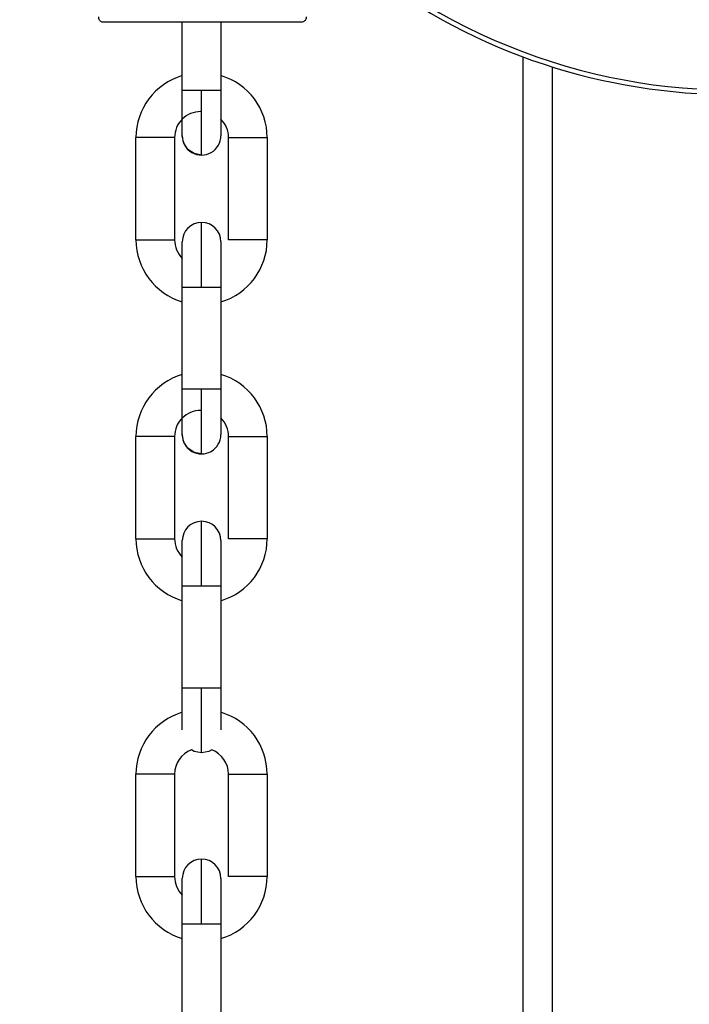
# Model space of a CAD drawing. Header units: inches. Extents: x 170 to 288, y 234 to 248.
# Tile 102 of 192: x 185.9295 to 186.0206, y 243.9521 to 244.0861. Entities that reach past the tile are written whole.
import ezdxf

# ---------------------------------------------------------------- set-up
doc = ezdxf.new("R2010")
doc.units = ezdxf.units.IN
doc.header["$LTSCALE"] = 0.25
doc.header["$MEASUREMENT"] = 0
doc.layers.add('ANNOTATIONS', color=1, linetype='Continuous')
doc.layers.add('SLIM E GUIDE MOTOR LH', color=7, linetype='Continuous')
doc.styles.add('ARIAL', font='arial.ttf', dxfattribs={"height": 0.09375})
doc.dimstyles.new('STANDARD$0', dxfattribs={"dimtxt": 0.09375, "dimasz": 0.09375, "dimexe": 0.03125, "dimexo": 0.046875, "dimgap": 0.09, "dimtad": 0, "dimtih": 1, "dimtoh": 1, "dimdec": 4, "dimzin": 0, "dimdsep": 46, "dimtxsty": 'ARIAL', "dimcen": 0.09, "dimadec": 0, "dimazin": 0, "dimtfac": 1, "dimtdec": 4, "dimtofl": 0, "dimtmove": 0, "dimatfit": 1, "dimfxl": 1, "dimtolj": 1, "dimtzin": 0, "dimarcsym": 0})

# ---------------------------------------------------------------- blocks, each defined once
blk = doc.blocks.new('*D11')
at = {"layer": 'ANNOTATIONS', "color": 0, "lineweight": -2, "transparency": 16777216}
for p, q in [((185.6191465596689, 244.1437778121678), (187.0176164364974, 244.1437778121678)), ((186.9863664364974, 244.0500278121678), (186.9863664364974, 242.3590412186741)), ((186.9863664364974, 240.2331944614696), (186.9863664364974, 241.9241810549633)), ((185.7089299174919, 240.1394444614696), (187.0176164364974, 240.1394444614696))]:
    blk.add_line(p, q, dxfattribs=at)
at = {"layer": 'ANNOTATIONS', "color": 0, "transparency": 16777216}
for points in [[(186.9707414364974, 244.0500278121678), (187.0019914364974, 244.0500278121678), (186.9863664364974, 244.1437778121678)], [(186.9707414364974, 240.2331944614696), (187.0019914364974, 240.2331944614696), (186.9863664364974, 240.1394444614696)]]:
    blk.add_solid(points, dxfattribs=at)
at = {"layer": 'defpoints', "color": 0, "transparency": 16777216}
for p in [(185.5722715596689, 244.1437778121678), (186.9863664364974, 244.1437778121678), (185.6620549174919, 240.1394444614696)]:
    blk.add_point(p, dxfattribs=at)
at = {"layer": 'ANNOTATIONS', "color": 0, "transparency": 16777216, "insert": (186.9863664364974, 242.1416111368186), "char_height": 0.09375, "attachment_point": 5, "style": 'ARIAL'}
blk.add_mtext('\\A1;OPENING \\PHEIGHT', dxfattribs=at)

msp = doc.modelspace()

# ---------------------------------------------------------------- linework, layer by layer
at = {"layer": 'SLIM E GUIDE MOTOR LH'}
for p, q in [((185.9516006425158, 244.0764402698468), (185.9516007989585, 244.0857073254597)), ((185.9568501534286, 244.0857072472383), (185.9568499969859, 244.0764401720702)), ((185.9979766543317, 243.9458712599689), (185.997978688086, 244.0809904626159)), ((186.0019157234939, 244.0796415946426), (186.0019136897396, 243.9458712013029)), ((185.9453010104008, 244.0561096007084), (185.9453013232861, 244.0700203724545)), ((185.9505506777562, 244.0700202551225), (185.9505503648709, 244.0561094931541)), ((185.9578994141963, 244.0561093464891), (185.9578997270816, 244.0700200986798)), ((185.9631490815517, 244.0700200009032), (185.9631487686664, 244.0561092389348)), ((185.9515997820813, 244.0357788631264), (185.9516000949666, 244.0496896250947)), ((185.9568494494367, 244.0496895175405), (185.9568491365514, 244.0357787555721)), ((185.9453001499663, 244.015448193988), (185.9453004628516, 244.0293589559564)), ((185.9505498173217, 244.0293588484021), (185.9505495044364, 244.0154480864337)), ((185.9578986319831, 244.0154479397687), (185.9578988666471, 244.0293586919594)), ((185.9631482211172, 244.0293585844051), (185.9631479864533, 244.0154478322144)), ((185.9515989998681, 243.9951174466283), (185.9515992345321, 244.0090282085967)), ((185.9568485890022, 244.0090281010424), (185.9568483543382, 243.995117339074)), ((185.9452992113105, 243.9694927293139), (185.9452995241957, 243.9834034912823)), ((185.9505488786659, 243.983403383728), (185.9505485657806, 243.9694926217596)), ((185.9578976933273, 243.9694924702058), (185.9578979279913, 243.9834032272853)), ((185.9631472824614, 243.983403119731), (185.9631470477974, 243.9694923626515)), ((185.9515980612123, 243.9491619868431), (185.9515982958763, 243.9630727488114)), ((185.9568476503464, 243.9630726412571), (185.9568474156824, 243.9491618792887))]:
    msp.add_line(p, q, dxfattribs=at)
at = {"layer": 'SLIM E GUIDE MOTOR LH', "flags": 128}
for points in [[(185.9516004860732, 244.0702722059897), (185.9516004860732, 244.0707417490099), (185.9516005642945, 244.0713117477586), (185.9516005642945, 244.074079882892), (185.9516006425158, 244.0752369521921), (185.9516006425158, 244.0764402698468)], [(185.9542252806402, 244.0764402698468), (185.9532209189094, 244.0764402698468), (185.9523694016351, 244.0764402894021), (185.9518004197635, 244.0764402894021), (185.9516006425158, 244.0764402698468)], [(185.9542251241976, 244.0676474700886), (185.9542251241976, 244.0691293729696), (185.9542252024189, 244.0702228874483), (185.9542252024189, 244.0715553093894), (185.9542252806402, 244.0730754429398), (185.9542252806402, 244.0764402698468)], [(185.9568499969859, 244.0764401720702), (185.9566502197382, 244.0764401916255), (185.9560812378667, 244.0764402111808), (185.9552297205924, 244.0764402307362), (185.9542252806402, 244.0764402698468)], [(185.9568499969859, 244.0764401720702), (185.9568499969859, 244.0752368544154), (185.9568499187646, 244.0740797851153), (185.9568499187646, 244.0720787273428), (185.9568498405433, 244.0713116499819), (185.9568498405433, 244.0702720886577)], [(185.9542251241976, 244.0676474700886), (185.9532206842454, 244.067847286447), (185.9523692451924, 244.0684162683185), (185.9518002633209, 244.0692677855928), (185.9516004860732, 244.0702722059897)], [(185.9505506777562, 244.0700202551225), (185.9503508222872, 244.0700202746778), (185.949781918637, 244.0700202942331), (185.9489304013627, 244.0700203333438), (185.9469215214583, 244.0700203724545), (185.9453013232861, 244.0700203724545)], [(185.9578997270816, 244.0700200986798), (185.9580995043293, 244.0700201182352), (185.9595200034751, 244.0700201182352), (185.960524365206, 244.0700200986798), (185.9615288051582, 244.0700200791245), (185.9623803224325, 244.0700200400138), (185.962949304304, 244.0700200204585), (185.9631490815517, 244.0700200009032)], [(185.954224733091, 244.0496896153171), (185.9542248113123, 244.0514049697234), (185.9542248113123, 244.0530544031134), (185.9542248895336, 244.0545745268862), (185.9542248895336, 244.057000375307), (185.954224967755, 244.0578128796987), (185.954224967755, 244.058482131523)], [(185.9453010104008, 244.0561096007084), (185.9455007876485, 244.0561096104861), (185.9460697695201, 244.0561096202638), (185.9469212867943, 244.0561096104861), (185.9479256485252, 244.0561095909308), (185.9489300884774, 244.0561095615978), (185.9497816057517, 244.0561095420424), (185.9503505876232, 244.0561095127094), (185.9505503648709, 244.0561094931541)], [(185.9516000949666, 244.0496896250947), (185.9516000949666, 244.0508929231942), (185.9516001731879, 244.0520499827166), (185.9516001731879, 244.0553880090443), (185.9516002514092, 244.0557389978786)], [(185.9516001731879, 244.055387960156), (185.9516002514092, 244.0557389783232), (185.9516002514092, 244.0558575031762)], [(185.956849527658, 244.0558573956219), (185.956849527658, 244.0531160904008), (185.9568494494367, 244.0520497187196), (185.9568494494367, 244.0496893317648)], [(185.9631487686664, 244.0561092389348), (185.9629489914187, 244.0561092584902), (185.9623800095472, 244.0561092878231), (185.9615284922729, 244.0561093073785), (185.960524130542, 244.0561093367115), (185.9595196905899, 244.0561093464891), (185.9586681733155, 244.0561093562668), (185.958099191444, 244.0561093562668), (185.9578994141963, 244.0561093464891)], [(185.956849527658, 244.0531162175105), (185.9568494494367, 244.0520498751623)], [(185.9516000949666, 244.0496896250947), (185.9517998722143, 244.0496896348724), (185.9523688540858, 244.0496896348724), (185.9532203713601, 244.0496896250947), (185.954224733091, 244.0496896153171)], [(185.954224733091, 244.0496896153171), (185.9552291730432, 244.0496895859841), (185.9560806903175, 244.0496895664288), (185.956649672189, 244.0496895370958), (185.9568494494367, 244.0496895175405)], [(185.95159970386, 244.0296107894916), (185.95159970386, 244.0323521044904), (185.9515997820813, 244.0334184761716), (185.9515997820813, 244.0357788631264)], [(185.954224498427, 244.0357788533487), (185.9532200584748, 244.0357788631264), (185.9523685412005, 244.0357788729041), (185.9517996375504, 244.0357788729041), (185.9515997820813, 244.0357788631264)], [(185.9542242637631, 244.0269860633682), (185.9542243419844, 244.0271550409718), (185.9542243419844, 244.0308938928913), (185.9542244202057, 244.0324140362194), (185.9542244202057, 244.0340634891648), (185.954224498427, 244.0357788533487)], [(185.9568491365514, 244.0357787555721), (185.9566493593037, 244.0357787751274), (185.9560803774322, 244.0357788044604), (185.9552288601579, 244.0357788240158), (185.954224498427, 244.0357788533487)], [(185.9568491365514, 244.0357787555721), (185.9568491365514, 244.0334183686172), (185.9568490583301, 244.0323519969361), (185.9568490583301, 244.0296106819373)], [(185.9505498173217, 244.0293588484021), (185.950350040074, 244.0293588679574), (185.9497810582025, 244.0293588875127), (185.9489295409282, 244.0293589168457), (185.947925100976, 244.0293589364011), (185.9469207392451, 244.0293589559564), (185.9460692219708, 244.029358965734), (185.9455002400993, 244.029358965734), (185.9453004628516, 244.0293589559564)], [(185.9542242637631, 244.0269860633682), (185.9532199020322, 244.0271858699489), (185.9523683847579, 244.0277548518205), (185.9517994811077, 244.0286063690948), (185.95159970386, 244.0296107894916)], [(185.9578988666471, 244.0293586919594), (185.9580986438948, 244.0293587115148), (185.9586676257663, 244.0293587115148), (185.9595191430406, 244.0293587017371), (185.9605235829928, 244.0293586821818), (185.9615279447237, 244.0293586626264), (185.962379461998, 244.0293586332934), (185.9629484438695, 244.0293586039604), (185.9631482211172, 244.0293585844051)], [(185.9542239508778, 244.009028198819), (185.9542239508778, 244.0107435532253), (185.9542240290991, 244.0123929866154), (185.9542240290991, 244.0152455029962), (185.9542241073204, 244.0163389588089), (185.9542241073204, 244.0178207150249)], [(185.9453001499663, 244.015448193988), (185.9455000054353, 244.0154482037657), (185.9460689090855, 244.0154482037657), (185.9469204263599, 244.015448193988), (185.9489293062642, 244.0154481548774), (185.9497807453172, 244.0154481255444), (185.9503497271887, 244.015448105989), (185.9505495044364, 244.0154480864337)], [(185.9631479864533, 244.0154478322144), (185.9629481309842, 244.0154478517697), (185.962379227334, 244.0154478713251), (185.9615277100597, 244.0154479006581), (185.9595188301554, 244.0154479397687), (185.9586673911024, 244.0154479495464), (185.9580984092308, 244.0154479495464), (185.9578986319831, 244.0154479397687)], [(185.9515992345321, 244.0090282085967), (185.9515993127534, 244.0102315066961), (185.9515993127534, 244.0133895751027), (185.9515993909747, 244.0141566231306)], [(185.9515993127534, 244.0133894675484), (185.9515993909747, 244.0141565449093), (185.9515993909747, 244.0151960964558)], [(185.9568487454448, 244.0151959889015), (185.9568487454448, 244.0141564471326), (185.9568486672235, 244.0133893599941), (185.9568486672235, 244.0102312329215), (185.9568485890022, 244.0090279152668)], [(185.9568487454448, 244.0141565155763), (185.9568486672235, 244.0133894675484)], [(185.9568486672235, 244.0102313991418), (185.9568485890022, 244.0090281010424)], [(185.9515992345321, 244.0090282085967), (185.9517990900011, 244.0090282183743), (185.9532195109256, 244.0090282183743), (185.9542239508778, 244.009028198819)], [(185.9542239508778, 244.009028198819), (185.95522839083, 244.009028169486), (185.956079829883, 244.0090281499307), (185.9566488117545, 244.0090281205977), (185.9568485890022, 244.0090281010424)], [(185.9515988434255, 243.9894634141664), (185.9515988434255, 243.9899889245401), (185.9515989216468, 243.990756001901), (185.9515989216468, 243.9939141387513), (185.9515989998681, 243.9951174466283)], [(185.9542236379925, 243.9951174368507), (185.9532191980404, 243.995117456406), (185.9523677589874, 243.9951174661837), (185.9517987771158, 243.995117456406), (185.9515989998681, 243.9951174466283)], [(185.9542234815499, 243.9863246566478), (185.9542234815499, 243.9878065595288), (185.9542235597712, 243.9889000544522), (185.9542235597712, 243.9917526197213), (185.9542236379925, 243.9934020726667), (185.9542236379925, 243.9951174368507)], [(185.9568483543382, 243.995117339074), (185.9566484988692, 243.9951173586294), (185.956079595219, 243.9951173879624), (185.9552280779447, 243.9951174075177), (185.9542236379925, 243.9951174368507)], [(185.9568483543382, 243.995117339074), (185.9568482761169, 243.993914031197), (185.9568482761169, 243.991690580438), (185.9568481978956, 243.9907558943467), (185.9568481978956, 243.9894633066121)], [(185.9542234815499, 243.9863246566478), (185.9532190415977, 243.9865244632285), (185.9528373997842, 243.986720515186)], [(185.9556060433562, 243.9867182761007), (185.9552279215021, 243.9865244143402), (185.9542234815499, 243.9863246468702)], [(185.9556095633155, 243.98672045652), (185.9552279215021, 243.9865244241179)], [(185.9505488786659, 243.983403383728), (185.9503491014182, 243.9834034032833), (185.9497801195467, 243.9834034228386), (185.9489286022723, 243.9834034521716), (185.9479241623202, 243.9834034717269), (185.9469198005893, 243.9834034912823), (185.946068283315, 243.9834035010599), (185.9454993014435, 243.9834035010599), (185.9452995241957, 243.9834034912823)], [(185.9578979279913, 243.9834032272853), (185.958097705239, 243.983403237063), (185.9586666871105, 243.9834032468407), (185.9595182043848, 243.983403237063), (185.960522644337, 243.9834032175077), (185.9615270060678, 243.9834031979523), (185.9623785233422, 243.9834031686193), (185.9629475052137, 243.9834031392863), (185.9631472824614, 243.983403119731)], [(185.954223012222, 243.9630727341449), (185.954223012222, 243.9647880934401), (185.9542230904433, 243.9664375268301), (185.9542230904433, 243.9692900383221), (185.9542231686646, 243.9703834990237), (185.9542231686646, 243.9718652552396)], [(185.9452992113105, 243.9694927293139), (185.9454990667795, 243.9694927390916), (185.9460679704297, 243.9694927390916), (185.946919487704, 243.9694927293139), (185.9479239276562, 243.9694927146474), (185.9489283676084, 243.9694926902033), (185.9497798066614, 243.9694926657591), (185.9503487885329, 243.9694926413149), (185.9505485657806, 243.9694926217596)], [(185.9515983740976, 243.9674340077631), (185.9515984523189, 243.968201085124), (185.9515984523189, 243.9692406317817)], [(185.956847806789, 243.9692405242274), (185.956847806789, 243.9682009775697), (185.9568477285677, 243.9674339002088), (185.9568477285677, 243.9642757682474), (185.9568476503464, 243.9630724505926)], [(185.9631470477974, 243.9694923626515), (185.9629471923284, 243.9694923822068), (185.9623782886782, 243.969492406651), (185.9615267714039, 243.9694924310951), (185.9605223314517, 243.9694924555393), (185.9595178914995, 243.9694924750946), (185.9586664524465, 243.9694924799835), (185.958097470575, 243.9694924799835), (185.9578976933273, 243.9694924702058)], [(185.9515982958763, 243.9630727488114), (185.9515983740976, 243.9642760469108), (185.9515983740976, 243.9674341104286), (185.9515984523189, 243.9682011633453)], [(185.956847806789, 243.968201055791), (185.9568477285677, 243.9674340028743)], [(185.9515982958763, 243.9630727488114), (185.9517981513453, 243.9630727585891), (185.9523670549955, 243.9630727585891), (185.9532185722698, 243.9630727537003), (185.954223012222, 243.9630727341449)], [(185.954223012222, 243.9630727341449), (185.9552274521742, 243.9630727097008), (185.9560788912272, 243.9630726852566), (185.9566478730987, 243.9630726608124), (185.9568476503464, 243.9630726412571)], [(185.9568477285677, 243.9642759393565), (185.9568476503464, 243.9630726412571)]]:
    msp.add_lwpolyline(points, dxfattribs=at)
at = {"layer": 'SLIM E GUIDE MOTOR LH'}
for centre, radius, start, end in [((186.0265231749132, 244.1578846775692), 0.08202099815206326, 158.3981085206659, 21.60192367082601), ((186.0265350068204, 244.157844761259), 0.08133871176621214, 158.1773931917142, 337.6144319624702), ((185.9540921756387, 244.0700201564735), 0.00879265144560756, 106.4727034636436, 179.9985925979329), ((185.9543564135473, 244.0700201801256), 0.008792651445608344, 359.9988299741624, 73.52471909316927), ((185.9540939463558, 244.0700201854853), 0.003543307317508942, 89.99882997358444, 179.998829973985), ((185.9543564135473, 244.0700201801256), 0.003543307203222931, 359.9988299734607, 45.27391868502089), ((185.9542251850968, 244.0702721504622), 0.002624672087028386, 179.9988299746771, 359.9994094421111), ((185.9542248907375, 244.0558574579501), 0.002624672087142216, 359.979854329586, 179.9798341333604), ((185.954093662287, 244.0561094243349), 0.008792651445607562, 179.9988299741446, 253.5247191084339), ((185.954093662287, 244.0561094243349), 0.003543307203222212, 179.9988299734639, 225.2742419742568), ((185.9543561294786, 244.0561094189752), 0.008792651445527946, 286.4729408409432, 359.998829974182), ((185.9540919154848, 244.0293587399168), 0.00879265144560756, 106.4727034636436, 179.9985925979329), ((185.954355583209, 244.0293587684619), 0.008792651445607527, 359.9988299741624, 73.52471910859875), ((185.9540931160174, 244.0293587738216), 0.003543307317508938, 89.99882997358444, 179.998829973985), ((185.954355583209, 244.0293587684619), 0.003543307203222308, 359.9988299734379, 45.27391868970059), ((185.9542243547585, 244.0296107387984), 0.002624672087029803, 179.9988299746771, 359.9994094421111), ((185.9542240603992, 244.0151960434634), 0.002624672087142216, 359.979854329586, 179.9798341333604), ((185.9540928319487, 244.0154480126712), 0.008792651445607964, 179.9988299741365, 253.5247191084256), ((185.9540928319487, 244.0154480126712), 0.003543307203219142, 179.9988299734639, 225.2739186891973), ((185.9543552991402, 244.0154480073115), 0.008792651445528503, 286.4729408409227, 359.9988299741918), ((185.9540921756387, 243.9834032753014), 0.00879265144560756, 106.4727034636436, 179.9985925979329), ((185.9543546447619, 243.9834033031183), 0.008792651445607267, 359.9988299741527, 73.52451000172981), ((185.9540921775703, 243.983403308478), 0.00354330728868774, 110.6790003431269, 179.9988299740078), ((185.9543546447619, 243.9834033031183), 0.003543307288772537, 359.9988299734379, 69.3186320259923), ((185.9542231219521, 243.9692405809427), 0.002624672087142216, 359.979854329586, 179.9798341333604), ((185.9540918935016, 243.9694925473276), 0.008792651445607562, 179.9988299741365, 253.5247191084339), ((185.9540918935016, 243.9694925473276), 0.003543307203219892, 179.9988299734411, 225.2739186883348), ((185.9543543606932, 243.9694925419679), 0.00879265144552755, 286.4729408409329, 359.998829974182)]:
    msp.add_arc(centre, radius, start, end, dxfattribs=at)
for points, knots in [([(185.9408921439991, 244.0857073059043), (185.940825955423, 244.0857131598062), (185.940688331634, 244.0857253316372), (185.9404968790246, 244.0858253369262), (185.9403364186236, 244.0859896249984), (185.9402361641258, 244.0862071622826), (185.9402392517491, 244.0863664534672), (185.9402407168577, 244.08644203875)], [0, 0, 0, 0, 0.1792449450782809, 0.3726982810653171, 0.5711150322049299, 0.7964897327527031, 1, 1, 1, 1]), ([(185.9684465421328, 244.0864416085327), (185.9684487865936, 244.0863782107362), (185.9684534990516, 244.0862451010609), (185.9683827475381, 244.0860469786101), (185.9682434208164, 244.0858650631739), (185.9680374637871, 244.0857323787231), (185.9678737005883, 244.0857151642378), (185.9677950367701, 244.0857068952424)], [0, 0, 0, 0, 0.1712489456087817, 0.3595533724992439, 0.5571425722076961, 0.7872729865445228, 1, 1, 1, 1]), ([(185.9677950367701, 244.0857068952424), (185.9677449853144, 244.0857069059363), (185.96764488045, 244.0857069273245), (185.9668449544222, 244.0857070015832), (185.9656020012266, 244.0857070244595), (185.9639159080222, 244.0857070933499), (185.9618651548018, 244.0857071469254), (185.9595244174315, 244.085707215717), (185.9569847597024, 244.0857072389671), (185.9543436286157, 244.0857073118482), (185.9517024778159, 244.085707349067), (185.9491627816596, 244.0857073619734), (185.9468220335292, 244.0857073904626), (185.9447712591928, 244.0857073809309), (185.9430852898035, 244.0857073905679), (185.9418421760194, 244.0857073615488), (185.9410424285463, 244.0857073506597), (185.940942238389, 244.0857073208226), (185.9408921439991, 244.0857073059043)], [0, 0, 0, 0, 0.06249840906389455, 0.1249992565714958, 0.187501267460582, 0.2499978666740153, 0.3124999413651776, 0.3750011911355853, 0.4374991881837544, 0.4999994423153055, 0.5624996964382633, 0.624999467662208, 0.687500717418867, 0.7500027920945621, 0.8124982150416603, 0.8750010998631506, 0.937501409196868, 1, 1, 1, 1]), ([(185.9668107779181, 244.0857069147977), (185.9667643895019, 244.0857069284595), (185.9666716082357, 244.0857069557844), (185.965930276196, 244.0857069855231), (185.9647780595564, 244.0857070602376), (185.9632156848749, 244.0857070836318), (185.9613147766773, 244.0857071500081), (185.9591452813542, 244.0857072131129), (185.9567915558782, 244.0857072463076), (185.954343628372, 244.0857072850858), (185.9518956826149, 244.0857073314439), (185.9495419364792, 244.0857073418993), (185.9473724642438, 244.0857073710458), (185.9454715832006, 244.0857073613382), (185.9439090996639, 244.0857073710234), (185.9427569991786, 244.08570734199), (185.942015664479, 244.0857073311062), (185.9419228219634, 244.0857073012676), (185.9418764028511, 244.085707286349)], [0, 0, 0, 0, 0.06249595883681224, 0.124997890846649, 0.1874998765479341, 0.2499991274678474, 0.3124971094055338, 0.3749981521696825, 0.4374993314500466, 0.4999996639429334, 0.5624999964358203, 0.6250030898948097, 0.6875023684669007, 0.7500003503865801, 0.8125008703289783, 0.8750019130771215, 0.9375038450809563, 1, 1, 1, 1])]:
    msp.add_open_spline(points, degree=3, knots=knots, dxfattribs=at)

# ---------------------------------------------------------------- dimensions: what is measured, and where the dimension line sits
at = {"layer": 'ANNOTATIONS'}
dim = msp.add_linear_dim(base=(186.9863664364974, 244.1437778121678), p1=(185.6620549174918, 240.1394444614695), p2=(185.5722715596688, 244.1437778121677), angle=90, text='OPENING \\PHEIGHT', dimstyle='STANDARD$0', dxfattribs=at)
dim.commit()
dim.dimension.update_dxf_attribs({"geometry": '*D11', "text_midpoint": (186.9863664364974, 242.1416111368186)})

doc.saveas('drawing.dxf')
